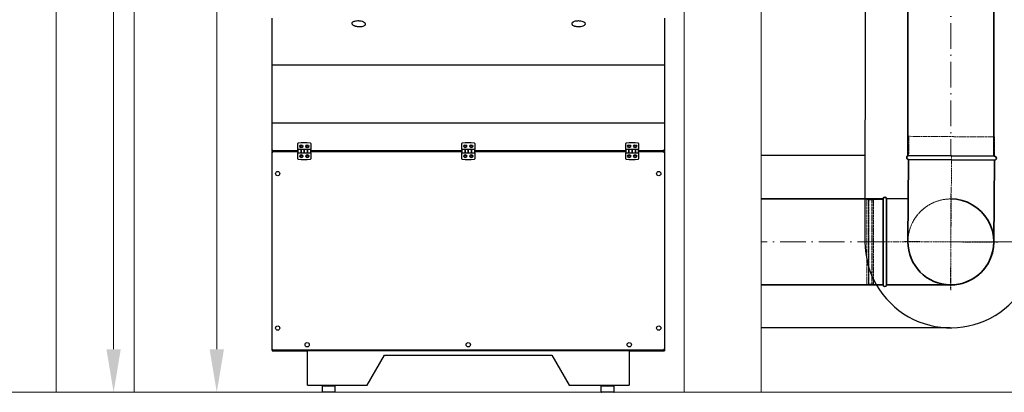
# Model space of a CAD drawing. Header units: millimetres. Extents: x -20688 to 44066, y -7315 to 67290.
# Tile 43 of 75: x -15469 to -13174, y 44552 to 45419. Entities that reach past the tile are written whole.
import ezdxf

# ---------------------------------------------------------------- set-up
doc = ezdxf.new("R2010")
doc.units = ezdxf.units.MM
for name, pattern in [('ACAD_ISO02W100', [15, 12, -3]), ('ACAD_ISO10W100', [18, 12, -3, 0, -3]), ('phl_thick', [0])]:
    doc.linetypes.add(name, pattern=pattern)
for name, color, linetype, lineweight in [('VZT_05 ETA (ODVOD) - OBRYS', 6, 'Continuous', 35), ('VZT_06 ETA (ODVOD) - OSA', 6, 'ACAD_ISO10W100', 5), ('VZT_08 ETA (ODVOD) - SKRYTÉ', 6, 'ACAD_ISO02W100', 5), ('VZT_21 ZAŘÍZENÍ - OBRYS', 1, 'Continuous', 30), ('VZT_50 POPIS - OBECNE', 7, 'Continuous', 13)]:
    doc.layers.add(name, color=color, linetype=linetype, lineweight=lineweight)
doc.layers.add('VZT_07 ETA (ODVOD) - NETISK', color=8, linetype='ACAD_ISO02W100', lineweight=5, plot=False)
doc.layers.add('VZT_IZOLACE - TEPELNÁ', color=6, linetype='IZOLACE TEPELNA')
doc.styles.get("Standard").update_dxf_attribs({"font": 'arial.ttf'})
doc.linetypes.add('IZOLACE TEPELNA', pattern='A,12.7,-1.5,["T",Standard,S=2.54,R=0,X=0,Y=-1.27],-3', length=17.2)

msp = doc.modelspace()

# ---------------------------------------------------------------- linework, layer by layer
at = {"color": 8, "lineweight": 9, "ltscale": 0.5}
for p, q in [((-15383.6, 44552), (-15383.6, 46520.8)), ((-15201.6, 44552), (-15201.6, 46520.8)), ((-13920.2, 44552), (-13920.2, 46022)), ((-13740.2, 44552), (-13740.2, 46022))]:
    msp.add_line(p, q, dxfattribs=at)
at = {"color": 8, "lineweight": 13, "ltscale": 0.5}
msp.add_line((-11072.1, 44552), (-19842.1, 44552), dxfattribs=at)
at = {"layer": 'VZT_05 ETA (ODVOD) - OBRYS'}
for p, q in [((-13448.2, 45002), (-13397.4, 45002.8)), ((-13456.2, 45002), (-13456.2, 44802)), ((-13448.2, 44902.1), (-13448.2, 44802)), ((-13448.2, 44802), (-13298.2, 44802))]:
    msp.add_line(p, q, dxfattribs=at)
for points in [[(-13398.2, 45102.8), (-13398.2, 45952)], [(-13198.2, 45102.8), (-13198.2, 45952)], [(-13196.6, 45101.2), (-13396.6, 45102.8)], [(-13396.7, 45093.8), (-13398.2, 44902.8)], [(-13196.7, 45092.2), (-13396.7, 45093.8)], [(-13196.7, 45092.2), (-13198.2, 44901.2)], [(-13740.2, 45002), (-13456.2, 45002)], [(-13740.2, 44802), (-13456.2, 44802)]]:
    msp.add_lwpolyline(points, dxfattribs=at)
for centre, radius, start, end in [((-13396.6, 45098.3), 4.5, 89.5415, 269.5415), ((-13196.7, 45096.7), 4.5, 269.5415, 89.5415), ((-13452.2, 45002), 4, 4.5815, 180.0003), ((-13298.2, 44902), 100, 270.0003, 90.0003), ((-13298.4, 44902), 100, 179.5415, 359.5415), ((-13452.2, 44802), 4, 180.0003, 0.0003)]:
    msp.add_arc(centre, radius, start, end, dxfattribs=at)
msp.add_open_spline([(-13448.2, 45002.3), (-13448.2, 45002.3), (-13448.2, 45000.1), (-13448.2, 44991.2), (-13448.2, 44984.2), (-13448.2, 44966.4), (-13448.2, 44955.7), (-13448.2, 44932), (-13448.2, 44919.2), (-13448.2, 44904.8), (-13448.2, 44903.4), (-13448.2, 44902.1)], degree=3, knots=[315.294186, 315.294186, 315.294186, 315.294186, 351.735982, 351.735982, 390.710875, 390.710875, 429.832624, 429.832624, 468.991563, 468.991563, 473.053633, 473.053633, 473.053633, 473.053633], dxfattribs=at)
at = {"layer": 'VZT_06 ETA (ODVOD) - OSA', "ltscale": 0.3}
for p, q in [((-13298.2, 45014.5), (-13298.2, 44902)), ((-13298.2, 44902), (-13498.2, 44902)), ((-13298.2, 44902), (-13298.2, 44789.5)), ((-13185.7, 44902), (-13298.2, 44902))]:
    msp.add_line(p, q, dxfattribs=at)
at = {"layer": 'VZT_06 ETA (ODVOD) - OSA', "ltscale": 5}
for points in [[(-13298.2, 45952), (-13298.2, 45102.8)], [(-13456.2, 44902), (-13740.2, 44902)]]:
    msp.add_lwpolyline(points, dxfattribs=at)
at = {"layer": 'VZT_06 ETA (ODVOD) - OSA', "ltscale": 0.3}
for points in [[(-13296.6, 45102), (-13298.2, 44902)], [(-13298.2, 44902), (-13408.2, 44902.9)], [(-13298.2, 44902), (-13299.1, 44792)], [(-13298.2, 44902), (-13188.2, 44901.1)]]:
    msp.add_lwpolyline(points, dxfattribs=at)
at = {"layer": 'VZT_07 ETA (ODVOD) - NETISK', "ltscale": 0.4}
for p, q in [((-13494.2, 45001), (-13494.2, 44803)), ((-13490.2, 45001), (-13494.2, 45001)), ((-13490.2, 45001), (-13490.2, 44803)), ((-13489.7, 45000), (-13490.2, 45000)), ((-13489.7, 45002), (-13489.7, 44802)), ((-13489.2, 45002), (-13489.7, 45002)), ((-13489.2, 45002), (-13489.2, 44802)), ((-13482.2, 45000), (-13489.2, 45000)), ((-13482.2, 45002), (-13482.2, 44802)), ((-13481.7, 45002), (-13482.2, 45002)), ((-13481.7, 45002), (-13481.7, 44802)), ((-13478.2, 45000), (-13481.7, 45000)), ((-13478.2, 45001), (-13478.2, 44803)), ((-13456.2, 45001), (-13478.2, 45001)), ((-13490.2, 44803), (-13494.2, 44803)), ((-13489.7, 44804), (-13490.2, 44804)), ((-13489.2, 44802), (-13489.7, 44802)), ((-13482.2, 44804), (-13489.2, 44804)), ((-13481.7, 44802), (-13482.2, 44802)), ((-13478.2, 44804), (-13481.7, 44804)), ((-13456.2, 44803), (-13478.2, 44803))]:
    msp.add_line(p, q, dxfattribs=at)
msp.add_lwpolyline([(-13196.6, 45101.2), (-13196.3, 45146.2), (-13396.2, 45147.8), (-13396.6, 45102.8)], dxfattribs=at)
at = {"layer": 'VZT_08 ETA (ODVOD) - SKRYTÉ', "ltscale": 2}
for centre, start, end in [((-13298.4, 44902), 359.5415, 179.5415), ((-13298.2, 44902), 90.0003, 270.0003)]:
    msp.add_arc(centre, 100, start, end, dxfattribs=at)
at = {"layer": 'VZT_21 ZAŘÍZENÍ - OBRYS'}
for p, q in [((-14880.2, 45114.7), (-14880.2, 45422.7)), ((-13966, 45422.7), (-13966, 45114.7)), ((-14820.2, 45117.2), (-14820.2, 45131)), ((-14790.2, 45117.2), (-14820.2, 45117.2)), ((-14820.2, 45117.2), (-14820.2, 45109.2)), ((-14812.7, 45109.2), (-14812.7, 45117.2)), ((-14812.7, 45117.2), (-14812.7, 45109.2)), ((-14805.2, 45117.2), (-14805.2, 45109.2)), ((-14805.2, 45109.2), (-14805.2, 45117.2)), ((-14797.7, 45109.2), (-14797.7, 45117.2)), ((-14797.7, 45117.2), (-14797.7, 45109.2)), ((-14790.2, 45131), (-14790.2, 45117.2)), ((-14790.2, 45109.2), (-14790.2, 45117.2)), ((-14438.1, 45117.2), (-14438.1, 45131)), ((-14408.1, 45117.2), (-14438.1, 45117.2)), ((-14438.1, 45117.2), (-14438.1, 45109.2)), ((-14430.6, 45117.2), (-14430.6, 45109.2)), ((-14430.6, 45109.2), (-14430.6, 45117.2)), ((-14423.1, 45109.2), (-14423.1, 45117.2)), ((-14423.1, 45117.2), (-14423.1, 45109.2)), ((-14415.6, 45117.2), (-14415.6, 45109.2)), ((-14415.6, 45109.2), (-14415.6, 45117.2)), ((-14408.1, 45131), (-14408.1, 45117.2)), ((-14408.1, 45109.2), (-14408.1, 45117.2)), ((-14056, 45117.2), (-14056, 45131)), ((-14026, 45117.2), (-14056, 45117.2)), ((-14056, 45117.2), (-14056, 45109.2)), ((-14048.5, 45117.2), (-14048.5, 45109.2)), ((-14048.5, 45109.2), (-14048.5, 45117.2)), ((-14041, 45109.2), (-14041, 45117.2)), ((-14041, 45117.2), (-14041, 45109.2)), ((-14033.5, 45117.2), (-14033.5, 45109.2)), ((-14033.5, 45109.2), (-14033.5, 45117.2)), ((-14026, 45131), (-14026, 45117.2)), ((-14026, 45109.2), (-14026, 45117.2)), ((-14879.7, 45114.7), (-14880.2, 45114.7)), ((-14880.2, 45114.7), (-14880.2, 45114.6)), ((-14880.2, 45113.7), (-14880.2, 45114.6)), ((-14820.2, 45113.7), (-14880.2, 45113.7)), ((-14880.2, 45113.7), (-14880.2, 45112.7)), ((-14880.2, 45112.7), (-14820.2, 45112.7)), ((-14880.2, 45111.8), (-14880.2, 45112.7)), ((-14880.2, 45111.8), (-14880.2, 45111.7)), ((-14879.7, 45111.7), (-14880.2, 45111.7)), ((-14880.2, 44650.7), (-14880.2, 45111.7)), ((-14879.3, 45113.7), (-14879.3, 45112.7)), ((-14878.9, 45115.1), (-14879.2, 45115.1)), ((-14879, 45111.3), (-14879, 45111.4)), ((-14820.2, 45109.2), (-14790.2, 45109.2)), ((-14820.2, 45095.4), (-14820.2, 45109.2)), ((-14438.1, 45113.7), (-14790.2, 45113.7)), ((-14790.2, 45112.7), (-14438.1, 45112.7)), ((-14790.2, 45109.2), (-14790.2, 45095.4)), ((-14438.1, 45109.2), (-14408.1, 45109.2)), ((-14438.1, 45095.4), (-14438.1, 45109.2)), ((-14056, 45113.7), (-14408.1, 45113.7)), ((-14408.1, 45112.7), (-14056, 45112.7)), ((-14408.1, 45109.2), (-14408.1, 45095.4)), ((-14056, 45109.2), (-14026, 45109.2)), ((-14056, 45095.4), (-14056, 45109.2)), ((-13966, 45113.7), (-14026, 45113.7)), ((-14026, 45112.7), (-13966, 45112.7)), ((-14026, 45109.2), (-14026, 45095.4)), ((-13967.2, 45111.3), (-13967.2, 45111.4)), ((-13966.9, 45112.7), (-13966.9, 45113.7)), ((-13966.6, 45114.7), (-13966, 45114.7)), ((-13966.6, 45111.7), (-13966, 45111.7)), ((-13966, 45114.6), (-13966, 45114.7)), ((-13966, 45114.6), (-13966, 45113.7)), ((-13966, 45112.7), (-13966, 45113.7)), ((-13966, 45112.7), (-13966, 45111.8)), ((-13966, 45111.7), (-13966, 45111.8)), ((-13966, 45111.7), (-13966, 44650.7)), ((-14879.7, 44650.7), (-14880.2, 44650.7)), ((-14880.2, 44650.7), (-14880.2, 44650.6)), ((-14880.2, 44649.7), (-14880.2, 44650.6)), ((-13966, 44649.7), (-14880.2, 44649.7)), ((-14880.2, 44649.7), (-14880.2, 44649.5)), ((-14879.3, 44649.5), (-14880.2, 44649.5)), ((-14880.2, 44649.4), (-14798.1, 44649.4)), ((-14880.2, 44649.4), (-14880.2, 44648.5)), ((-14880.2, 44648.5), (-14798.1, 44648.5)), ((-14879.3, 44649.7), (-14879.3, 44649.5)), ((-14879, 44651.1), (-14879, 44651.1)), ((-14878.9, 44651.2), (-14878.9, 44651.1)), ((-14798.1, 44648.8), (-14798.1, 44649.7)), ((-14048.1, 44648.8), (-14798.1, 44648.8)), ((-14798.1, 44648.8), (-14798.1, 44648.4)), ((-14798.1, 44568.5), (-14798.1, 44648.4)), ((-14048.1, 44648.8), (-14048.1, 44649.7)), ((-14048.1, 44649.4), (-13966, 44649.4)), ((-14048.1, 44648.8), (-14048.1, 44648.4)), ((-14048.1, 44648.5), (-13966, 44648.5)), ((-14048.1, 44648.4), (-14048.1, 44568.5)), ((-13967.2, 44651.1), (-13967.2, 44651.1)), ((-13966.9, 44649.5), (-13966.9, 44649.7)), ((-13966.9, 44649.5), (-13966, 44649.5)), ((-13966.6, 44650.7), (-13966, 44650.7)), ((-13966, 44650.6), (-13966, 44650.7)), ((-13966, 44650.6), (-13966, 44649.7)), ((-13966, 44649.5), (-13966, 44649.7)), ((-13966, 44649.4), (-13966, 44648.5)), ((-14798.1, 44569.4), (-14798.1, 44568.5)), ((-14763.1, 44552.5), (-14763.1, 44566.5)), ((-14762.6, 44567), (-14733.6, 44567)), ((-14755.6, 44568.5), (-14755.6, 44567)), ((-14740.6, 44568.5), (-14740.6, 44567)), ((-14733.1, 44552.5), (-14733.1, 44566.5)), ((-14113.1, 44552.5), (-14113.1, 44566.5)), ((-14112.6, 44567), (-14083.6, 44567)), ((-14105.6, 44568.5), (-14105.6, 44567)), ((-14090.6, 44568.5), (-14090.6, 44567)), ((-14083.1, 44552.5), (-14083.1, 44566.5)), ((-14048.1, 44568.5), (-14048.1, 44569.4)), ((-14733.6, 44552), (-14762.6, 44552)), ((-14083.6, 44552), (-14112.6, 44552))]:
    msp.add_line(p, q, dxfattribs=at)
for points in [[(-13966, 45313.5), (-14880.2, 45313.5)], [(-13966, 45178.6), (-14880.2, 45178.6)], [(-14798.1, 44568.5), (-14658.6, 44568.5), (-14618.1, 44638.7), (-14228.1, 44638.7), (-14187.6, 44568.5), (-14048.1, 44568.5)]]:
    msp.add_lwpolyline(points, dxfattribs=at)
for centre, radius in [((-14812.2, 45124.7), 3.63), ((-14812.2, 45124.7), 2.13), ((-14798.2, 45124.7), 3.63), ((-14798.2, 45124.7), 2.13), ((-14430.1, 45124.7), 3.62), ((-14430.1, 45124.7), 2.12), ((-14416.1, 45124.7), 3.62), ((-14416.1, 45124.7), 2.12), ((-14048, 45124.7), 3.62), ((-14048, 45124.7), 2.12), ((-14034, 45124.7), 3.62), ((-14034, 45124.7), 2.12), ((-14812.2, 45101.7), 3.62), ((-14812.2, 45101.7), 2.12), ((-14798.2, 45101.7), 3.62), ((-14798.2, 45101.7), 2.12), ((-14430.1, 45101.7), 3.63), ((-14430.1, 45101.7), 2.13), ((-14416.1, 45101.7), 3.63), ((-14416.1, 45101.7), 2.13), ((-14048, 45101.7), 3.63), ((-14048, 45101.7), 2.13), ((-14034, 45101.7), 3.63), ((-14034, 45101.7), 2.13), ((-14867.2, 45061), 5), ((-13979, 45061), 5), ((-14867.2, 44701.4), 5), ((-13979, 44701.4), 5), ((-14798.5, 44662.7), 5), ((-14423.1, 44662.7), 5), ((-14047.7, 44662.7), 5)]:
    msp.add_circle(centre, radius, dxfattribs=at)
for centre, radius, start, end in [((-14819.2, 45131), 1, 95.7806, 180), ((-14805.2, 44992.7), 140, 84.2194, 95.7806), ((-14791.2, 45131), 1, 0, 84.2194), ((-14437.1, 45131), 1, 95.7806, 180), ((-14423.1, 44992.7), 140, 84.2194, 95.7806), ((-14409.1, 45131), 1, 0, 84.2194), ((-14055, 45131), 1, 95.7806, 180), ((-14041, 44992.7), 140, 84.2194, 95.7806), ((-14027, 45131), 1, 0, 84.2194), ((-14819.2, 45095.4), 1, 180, 264.2194), ((-14805.2, 45233.7), 140, 264.2194, 275.7806), ((-14791.2, 45095.4), 1, 275.7806, 0), ((-14437.1, 45095.4), 1, 180, 264.2194), ((-14423.1, 45233.7), 140, 264.2194, 275.7806), ((-14409.1, 45095.4), 1, 275.7806, 0), ((-14055, 45095.4), 1, 180, 264.2194), ((-14041, 45233.7), 140, 264.2194, 275.7806), ((-14027, 45095.4), 1, 275.7806, 0), ((-14762.6, 44566.5), 0.5, 90, 180), ((-14733.6, 44566.5), 0.5, 0, 90), ((-14112.6, 44566.5), 0.5, 90, 180), ((-14083.6, 44566.5), 0.5, 0, 90), ((-14762.6, 44552.5), 0.5, 180, 270), ((-14733.6, 44552.5), 0.5, 270, 0), ((-14112.6, 44552.5), 0.5, 180, 270), ((-14083.6, 44552.5), 0.5, 270, 0)]:
    msp.add_arc(centre, radius, start, end, dxfattribs=at)
for points, knots in [([(-14678.1, 45416.2), (-14679.8, 45416.3), (-14681.6, 45416.3), (-14684.9, 45416), (-14686.5, 45415.8), (-14689.1, 45415.1), (-14690.1, 45414.8), (-14691.6, 45414), (-14692.2, 45413.7), (-14693.2, 45413), (-14693.5, 45412.7), (-14694, 45412.1), (-14694.2, 45411.8), (-14694.4, 45411.2), (-14694.5, 45410.9), (-14694.5, 45410.7)], [-1.679434, -1.679434, -1.679434, -1.679434, -1.178447, -1.178447, -0.70852, -0.70852, -0.414815, -0.414815, -0.231249, -0.231249, -0.116521, -0.116521, -0.044816, -0.044816, 0, 0, 0, 0]), ([(-14662.6, 45408.7), (-14662.5, 45409.5), (-14662.8, 45410.2), (-14663.5, 45411.3), (-14663.9, 45411.7), (-14665.3, 45412.8), (-14666.2, 45413.3), (-14668.9, 45414.6), (-14670.7, 45415.1), (-14673.7, 45415.7), (-14674.8, 45415.9), (-14676.7, 45416.1), (-14677.4, 45416.2), (-14678.1, 45416.2)], [-1.681982, -1.681982, -1.681982, -1.681982, -1.532706, -1.532706, -1.38343, -1.38343, -1.084878, -1.084878, -0.546644, -0.546644, -0.210248, -0.210248, 0, 0, 0, 0]), ([(-14166, 45416.2), (-14167.7, 45416.2), (-14169.5, 45416.1), (-14172.8, 45415.6), (-14174.4, 45415.3), (-14176.9, 45414.4), (-14177.9, 45414), (-14179.4, 45413.2), (-14180, 45412.9), (-14180.8, 45412.1), (-14181.2, 45411.8), (-14181.6, 45411.1), (-14181.8, 45410.8), (-14182, 45410.2), (-14182, 45410), (-14182, 45409.7)], [-1.679434, -1.679434, -1.679434, -1.679434, -1.178447, -1.178447, -0.70852, -0.70852, -0.414815, -0.414815, -0.231249, -0.231249, -0.116521, -0.116521, -0.044816, -0.044816, 0, 0, 0, 0]), ([(-14150, 45409.7), (-14150, 45410.5), (-14150.4, 45411.2), (-14151.2, 45412.2), (-14151.6, 45412.6), (-14153, 45413.6), (-14153.9, 45414.1), (-14156.7, 45415.1), (-14158.5, 45415.6), (-14161.5, 45416), (-14162.7, 45416.1), (-14164.6, 45416.2), (-14165.3, 45416.2), (-14166, 45416.2)], [-1.681982, -1.681982, -1.681982, -1.681982, -1.532706, -1.532706, -1.38343, -1.38343, -1.084878, -1.084878, -0.546644, -0.546644, -0.210248, -0.210248, 0, 0, 0, 0]), ([(-14694.5, 45410.7), (-14694.5, 45409.9), (-14694.2, 45409.2), (-14693.4, 45408.2), (-14693, 45407.8), (-14691.8, 45406.8), (-14690.9, 45406.3), (-14689.5, 45405.6), (-14689, 45405.4), (-14688.1, 45405.1), (-14687.8, 45405), (-14686.7, 45404.6), (-14686, 45404.4), (-14684.2, 45404), (-14683.1, 45403.7), (-14680.9, 45403.4), (-14679.9, 45403.3), (-14678.9, 45403.2)], [-1.676041, -1.676041, -1.676041, -1.676041, -1.527292, -1.527292, -1.378544, -1.378544, -1.110377, -1.110377, -0.942773, -0.942773, -0.83802, -0.83802, -0.628515, -0.628515, -0.293307, -0.293307, 0, 0, 0, 0]), ([(-14678.9, 45403.2), (-14678.2, 45403.2), (-14677.5, 45403.2), (-14675.6, 45403.1), (-14674.4, 45403.2), (-14671.4, 45403.4), (-14669.5, 45403.7), (-14666.7, 45404.7), (-14665.7, 45405.1), (-14664.3, 45406), (-14663.8, 45406.3), (-14663, 45407.3), (-14662.6, 45408), (-14662.6, 45408.7)], [-1.681982, -1.681982, -1.681982, -1.681982, -1.471734, -1.471734, -1.135338, -1.135338, -0.597103, -0.597103, -0.298552, -0.298552, -0.149276, -0.149276, 0, 0, 0, 0]), ([(-14182, 45409.7), (-14182, 45408.9), (-14181.6, 45408.2), (-14180.8, 45407.2), (-14180.4, 45406.9), (-14179.1, 45406), (-14178.2, 45405.6), (-14176.8, 45405), (-14176.2, 45404.8), (-14175.3, 45404.5), (-14175, 45404.4), (-14173.9, 45404.1), (-14173.2, 45404), (-14171.4, 45403.6), (-14170.2, 45403.5), (-14168, 45403.3), (-14167, 45403.2), (-14166, 45403.2)], [-1.676041, -1.676041, -1.676041, -1.676041, -1.527292, -1.527292, -1.378544, -1.378544, -1.110377, -1.110377, -0.942773, -0.942773, -0.83802, -0.83802, -0.628515, -0.628515, -0.293307, -0.293307, 0, 0, 0, 0]), ([(-14166, 45403.2), (-14165.3, 45403.2), (-14164.6, 45403.2), (-14162.7, 45403.3), (-14161.5, 45403.4), (-14158.5, 45403.9), (-14156.7, 45404.3), (-14153.9, 45405.4), (-14153, 45405.9), (-14151.6, 45406.9), (-14151.2, 45407.2), (-14150.4, 45408.2), (-14150, 45408.9), (-14150, 45409.7)], [-1.681982, -1.681982, -1.681982, -1.681982, -1.471734, -1.471734, -1.135338, -1.135338, -0.597103, -0.597103, -0.298552, -0.298552, -0.149276, -0.149276, 0, 0, 0, 0]), ([(-14880.2, 45113.7), (-14879.8, 45113.7), (-14879.4, 45114.2), (-14878.9, 45114.8), (-14878.8, 45115), (-14878.7, 45115.2), (-14878.5, 45115.4)], [-1, -1, -1, -1, -0.246936, -0.246936, -0.246936, 0, 0, 0, 0]), ([(-14878.9, 45115.1), (-14879.3, 45114.9), (-14879.7, 45114.7), (-14880.1, 45114.6), (-14880.1, 45114.6), (-14880.2, 45114.6), (-14880.2, 45114.6)], [0.2447146, 0.2447146, 0.2447146, 0.2447146, 0.9092253, 0.9092253, 0.9092253, 1, 1, 1, 1]), ([(-14880.2, 45112.7), (-14879.8, 45112.7), (-14879.4, 45112.3), (-14878.9, 45111.7), (-14878.8, 45111.5), (-14878.7, 45111.2), (-14878.5, 45111)], [-1, -1, -1, -1, -0.246936, -0.246936, -0.246936, 0, 0, 0, 0]), ([(-14878.5, 45111), (-14879, 45111.4), (-14879.6, 45111.8), (-14880.1, 45111.8), (-14880.1, 45111.8), (-14880.2, 45111.8), (-14880.2, 45111.8)], [0, 0, 0, 0, 0.909225, 0.909225, 0.909225, 1, 1, 1, 1]), ([(-14880.1, 45114.9), (-14880, 45115), (-14879.6, 45115.1), (-14879.2, 45115.2), (-14879, 45115.3), (-14878.7, 45115.4), (-14878.5, 45115.4)], [-0.7752376, -0.7752376, -0.7752376, -0.7752376, -0.2469362, -0.2469362, -0.2469362, 0, 0, 0, 0]), ([(-14880.1, 45111.6), (-14880, 45111.4), (-14879.6, 45111.3), (-14879.2, 45111.2), (-14879, 45111.1), (-14878.7, 45111.1), (-14878.5, 45111)], [-0.7752376, -0.7752376, -0.7752376, -0.7752376, -0.2469362, -0.2469362, -0.2469362, 0, 0, 0, 0]), ([(-13966, 45113.7), (-13966.4, 45113.7), (-13966.9, 45114.2), (-13967.3, 45114.8), (-13967.4, 45115), (-13967.6, 45115.2), (-13967.7, 45115.4)], [-1, -1, -1, -1, -0.246936, -0.246936, -0.246936, 0, 0, 0, 0]), ([(-13967.7, 45115.4), (-13967.2, 45115), (-13966.7, 45114.7), (-13966.2, 45114.6), (-13966.1, 45114.6), (-13966.1, 45114.6), (-13966, 45114.6)], [0, 0, 0, 0, 0.909225, 0.909225, 0.909225, 1, 1, 1, 1]), ([(-13966.1, 45114.9), (-13966.3, 45115), (-13966.6, 45115.1), (-13967.1, 45115.2), (-13967.3, 45115.3), (-13967.5, 45115.4), (-13967.7, 45115.4)], [-0.7752376, -0.7752376, -0.7752376, -0.7752376, -0.2469362, -0.2469362, -0.2469362, 0, 0, 0, 0]), ([(-13966, 45112.7), (-13966.4, 45112.7), (-13966.9, 45112.3), (-13967.3, 45111.7), (-13967.4, 45111.5), (-13967.6, 45111.2), (-13967.7, 45111)], [-1, -1, -1, -1, -0.246936, -0.246936, -0.246936, 0, 0, 0, 0]), ([(-13967.7, 45111), (-13967.2, 45111.4), (-13966.7, 45111.8), (-13966.2, 45111.8), (-13966.1, 45111.8), (-13966.1, 45111.8), (-13966, 45111.8)], [0, 0, 0, 0, 0.909225, 0.909225, 0.909225, 1, 1, 1, 1]), ([(-13966.1, 45111.6), (-13966.3, 45111.4), (-13966.6, 45111.3), (-13967.1, 45111.2), (-13967.3, 45111.1), (-13967.5, 45111.1), (-13967.7, 45111)], [-0.7752376, -0.7752376, -0.7752376, -0.7752376, -0.2469362, -0.2469362, -0.2469362, 0, 0, 0, 0]), ([(-14880.2, 44649.7), (-14879.8, 44649.7), (-14879.4, 44650.2), (-14878.9, 44650.8), (-14878.8, 44651), (-14878.7, 44651.2), (-14878.5, 44651.4)], [-1, -1, -1, -1, -0.246936, -0.246936, -0.246936, 0, 0, 0, 0]), ([(-14878.9, 44651.1), (-14879.3, 44650.9), (-14879.7, 44650.7), (-14880.1, 44650.6), (-14880.1, 44650.6), (-14880.2, 44650.6), (-14880.2, 44650.6)], [0.2352941, 0.2352941, 0.2352941, 0.2352941, 0.9092253, 0.9092253, 0.9092253, 1, 1, 1, 1]), ([(-14879.7, 44649.5), (-14879.8, 44649.5), (-14879.9, 44649.4), (-14880.1, 44649.4), (-14880.1, 44649.4), (-14880.2, 44649.4), (-14880.2, 44649.4)], [0.6782775, 0.6782775, 0.6782775, 0.6782775, 0.9092253, 0.9092253, 0.9092253, 1, 1, 1, 1]), ([(-14880.1, 44650.9), (-14880, 44651), (-14879.6, 44651.1), (-14879.2, 44651.2), (-14879, 44651.3), (-14878.7, 44651.4), (-14878.5, 44651.4)], [-0.7752376, -0.7752376, -0.7752376, -0.7752376, -0.2469362, -0.2469362, -0.2469362, 0, 0, 0, 0]), ([(-14879.2, 44649.7), (-14879.3, 44649.7), (-14879.3, 44649.6), (-14879.3, 44649.6), (-14879.3, 44649.6), (-14879.3, 44649.5), (-14879.3, 44649.5)], [0.7142857, 0.7142857, 0.7142857, 0.7142857, 0.9092253, 0.9092253, 0.9092253, 1, 1, 1, 1]), ([(-13966, 44649.7), (-13966.4, 44649.7), (-13966.9, 44650.2), (-13967.3, 44650.8), (-13967.4, 44651), (-13967.6, 44651.2), (-13967.7, 44651.4)], [-1, -1, -1, -1, -0.246936, -0.246936, -0.246936, 0, 0, 0, 0]), ([(-13967.7, 44651.4), (-13967.2, 44651), (-13966.7, 44650.7), (-13966.2, 44650.6), (-13966.1, 44650.6), (-13966.1, 44650.6), (-13966, 44650.6)], [0, 0, 0, 0, 0.909225, 0.909225, 0.909225, 1, 1, 1, 1]), ([(-13966.1, 44650.9), (-13966.3, 44651), (-13966.6, 44651.1), (-13967.1, 44651.2), (-13967.3, 44651.3), (-13967.5, 44651.4), (-13967.7, 44651.4)], [-0.7752376, -0.7752376, -0.7752376, -0.7752376, -0.2469362, -0.2469362, -0.2469362, 0, 0, 0, 0]), ([(-13967, 44649.7), (-13967, 44649.7), (-13966.9, 44649.6), (-13966.9, 44649.6), (-13966.9, 44649.6), (-13966.9, 44649.5), (-13966.9, 44649.5)], [0.7142857, 0.7142857, 0.7142857, 0.7142857, 0.9092253, 0.9092253, 0.9092253, 1, 1, 1, 1]), ([(-13966.6, 44649.5), (-13966.4, 44649.5), (-13966.3, 44649.4), (-13966.2, 44649.4), (-13966.1, 44649.4), (-13966.1, 44649.4), (-13966, 44649.4)], [0.6782775, 0.6782775, 0.6782775, 0.6782775, 0.9092253, 0.9092253, 0.9092253, 1, 1, 1, 1])]:
    msp.add_open_spline(points, degree=3, knots=knots, dxfattribs=at)
for points in [[(-14880.2, 45114.7), (-14880.2, 45114.8), (-14880.2, 45114.8), (-14880.1, 45114.9)], [(-14880.2, 45111.7), (-14880.2, 45111.7), (-14880.2, 45111.6), (-14880.1, 45111.6)], [(-14879, 45115.1), (-14879.1, 45115.1), (-14879.2, 45115), (-14879.2, 45114.9)], [(-14878.5, 45111), (-14878.8, 45111.2), (-14879.1, 45111.3), (-14879.2, 45111.5)], [(-13967.7, 45115.4), (-13967.4, 45115.3), (-13967.2, 45115.1), (-13967, 45114.9)], [(-13967.7, 45111), (-13967.4, 45111.2), (-13967.2, 45111.3), (-13967, 45111.5)], [(-13966, 45114.7), (-13966, 45114.8), (-13966.1, 45114.8), (-13966.1, 45114.9)], [(-13966, 45111.7), (-13966, 45111.7), (-13966.1, 45111.6), (-13966.1, 45111.6)], [(-14880.2, 44650.7), (-14880.2, 44650.8), (-14880.2, 44650.8), (-14880.1, 44650.9)], [(-14878.9, 44651.2), (-14879, 44651.1), (-14879.2, 44651), (-14879.2, 44650.9)], [(-13967.7, 44651.4), (-13967.4, 44651.3), (-13967.2, 44651.1), (-13967, 44650.9)], [(-13966, 44650.7), (-13966, 44650.8), (-13966.1, 44650.8), (-13966.1, 44650.9)]]:
    msp.add_open_spline(points, degree=3, dxfattribs=at)
at = {"layer": 'VZT_50 POPIS - OBECNE', "linetype": 'phl_thick'}
for p, q in [((-15249.6, 44652), (-15249.6, 46852)), ((-15009.2, 44652), (-15009.2, 46052)), ((-13248.4, 44902), (-12464.8, 44902))]:
    msp.add_line(p, q, dxfattribs=at)
for points in [[(-15266.3, 44652), (-15233, 44652), (-15249.6, 44552)], [(-15025.9, 44652), (-14992.5, 44652), (-15009.2, 44552)]]:
    msp.add_solid(points, dxfattribs=at)
at = {"layer": 'VZT_IZOLACE - TEPELNÁ', "ltscale": 0.5}
for p, q in [((-13498.2, 45952), (-13498.4, 44902)), ((-13498.3, 45102.8), (-13740.2, 45102.8)), ((-13299.6, 44702), (-13740.2, 44702))]:
    msp.add_line(p, q, dxfattribs=at)
msp.add_arc((-13298.4, 44902), 200, 179.977, 1.5774, dxfattribs=at)

doc.saveas('drawing.dxf')
